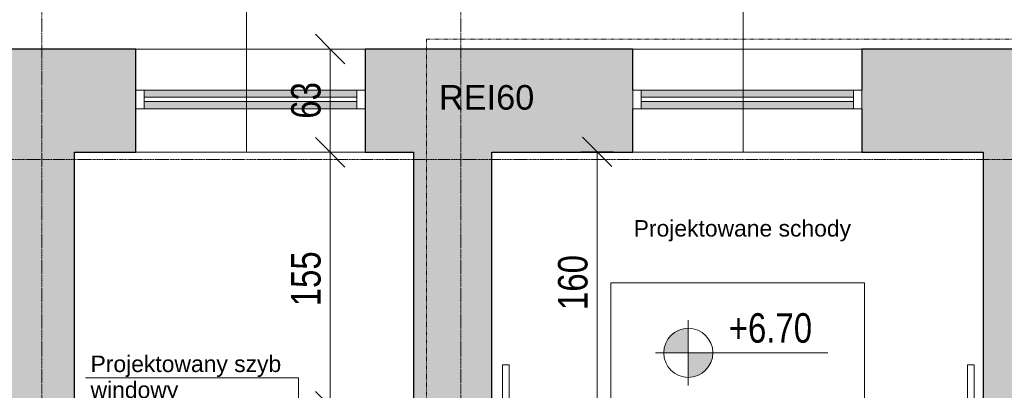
# Model space of a CAD drawing. Header units: centimetres. Extents: x 14827 to 20103, y -10807 to -8443.
# Tile 13 of 21: x 16206 to 16808, y -9021 to -8795. Entities that reach past the tile are written whole.
import ezdxf

# ---------------------------------------------------------------- set-up
doc = ezdxf.new("R2010")
doc.units = ezdxf.units.CM
doc.linetypes.add('Aligning Line 1_8_', pattern=[0.635, 0.3175, -0.3175])
doc.linetypes.add('Linia siatki', pattern=[0.9925, 0.47, -0.2175, 0.0875, -0.2175])
for name, color, linetype, lineweight in [('A-ANNO-DIMS', 211, 'Continuous', 9), ('A-ANNO-DIMS-100', 211, 'Continuous', 9), ('A-DETL', 90, 'Continuous', 9), ('A-DETL-THIN', 151, 'Continuous', 9), ('A-FLOR-HRAL', 11, 'Continuous', 9), ('A-GLAZ', 151, 'Continuous', 9), ('A-WALL', 113, 'Continuous', 9), ('A-WALL-PATT', 111, 'Continuous', 25), ('G-ANNO-DIMS', 111, 'Continuous', 9), ('G-ANNO-TEXT', 231, 'Continuous', 9), ('S-GRID', 1, 'Continuous', 9), ('S-STRS-ANNO', 31, 'Continuous', 9)]:
    doc.layers.add(name, color=color, linetype=linetype, lineweight=lineweight)
doc.styles.add('Arial_2', font='arial.ttf', dxfattribs={"width": 0.8, "height": 18})
doc.styles.add('Arial_3', font='arial.ttf', dxfattribs={"height": 10})
doc.styles.add('Arial_4', font='arial.ttf', dxfattribs={"height": 15})
doc.dimstyles.new('Przekątna_-_1_8_mm_Arial', dxfattribs={"dimscale": 30.48, "dimtxt": 18.364669, "dimasz": 0.590551, "dimexe": 0.328084, "dimexo": 0.0625, "dimgap": 0.016404, "dimtad": 1, "dimdec": 0, "dimdsep": 46, "dimtxsty": 'Arial_2', "dimblk1": 'OBLIQUE', "dimblk2": 'OBLIQUE', "dimsah": 1, "dimcen": 0.09, "dimazin": 0, "dimtfac": 1, "dimtdec": 4, "dimtix": 1, "dimtmove": 0, "dimatfit": 3, "dimfxl": 0.328084, "dimfxlon": 1, "dimtvp": 1, "dimtolj": 1, "dimtzin": 0, "dimarcsym": 2})

# ---------------------------------------------------------------- blocks, each defined once
blk = doc.blocks.new('Aluminum_1 szybowe - OKNA NA KLATCE 140_180 wymiana 2-633471-6_Poziom posadzka II pietra')
at = {"layer": 'A-GLAZ'}
h = blk.add_hatch(color=256, dxfattribs=at)
h.paths.add_polyline_path([(-2.24, -2.27), (-2.24, 2.17), (-132.08, 2.17), (-132.08, -2.27), (-109.8, -2.27)])
h.paths.add_polyline_path([(-109.8, 4.71), (-2.24, 4.71), (-2.24, 9.16), (-132.08, 9.16), (-132.08, 4.71)])
at = {"layer": 'A-GLAZ', "lineweight": 18}
for p, q in [((-132.08, 9.16), (-137.16, 9.16)), ((-137.16, 9.16), (-137.16, -2.27)), ((-132.08, -2.27), (-132.08, 9.16)), ((2.84, 9.16), (-2.24, 9.16)), ((-2.24, 9.16), (-2.24, -2.27)), ((2.84, -2.27), (2.84, 9.16)), ((-2.24, 4.71), (-132.08, 4.71)), ((-132.08, 4.71), (-132.08, 2.17)), ((-132.08, 2.17), (-2.24, 2.17)), ((-2.24, 2.17), (-2.24, 4.71)), ((-137.16, -2.27), (-132.08, -2.27)), ((-2.24, -2.27), (2.84, -2.27))]:
    blk.add_line(p, q, dxfattribs=at)
at = {"layer": 'A-GLAZ'}
for p, q in [((-132.08, 9.16), (-2.24, 9.16)), ((-2.24, -2.27), (-132.08, -2.27))]:
    blk.add_line(p, q, dxfattribs=at)
blk = doc.blocks.new('Aluminum_1 szybowe - OKNA NA KLATCE 140_180 wymiana 2-V3-6_Poziom posadzka II pietra')
at = {"layer": 'A-GLAZ'}
h = blk.add_hatch(color=256, dxfattribs=at)
h.paths.add_polyline_path([(-2.24, -2.27), (-2.24, 2.17), (-132.08, 2.17), (-132.08, -2.27)])
h.paths.add_polyline_path([(-2.24, 4.71), (-2.24, 9.16), (-132.08, 9.16), (-132.08, 4.71)])
at = {"layer": 'A-GLAZ', "lineweight": 18}
for p, q in [((-132.08, 9.16), (-137.16, 9.16)), ((-132.08, -2.27), (-132.08, 9.16)), ((2.84, 9.16), (-2.24, 9.16)), ((-2.24, 9.16), (-2.24, -2.27)), ((-2.24, 4.71), (-132.08, 4.71)), ((-132.08, 4.71), (-132.08, 2.17)), ((-132.08, 2.17), (-2.24, 2.17)), ((-2.24, 2.17), (-2.24, 4.71)), ((-137.16, -2.27), (-132.08, -2.27)), ((-2.24, -2.27), (2.84, -2.27))]:
    blk.add_line(p, q, dxfattribs=at)
at = {"layer": 'A-GLAZ'}
for p, q in [((-132.08, 9.16), (-2.24, 9.16)), ((-2.24, -2.27), (-132.08, -2.27))]:
    blk.add_line(p, q, dxfattribs=at)
blk = doc.blocks.new('Typ poręczy górnej - Górna poręcz_wewnętrzny_-712690-6_Poziom posadzka II pietra')
at = {"layer": 'A-FLOR-HRAL'}
for p, q in [((16785.08, -9005.47), (16785.08, -9036.43)), ((16789.08, -9036.43), (16789.08, -9005.47)), ((16785.08, -9036.43), (16785.08, -9395.47)), ((16789.08, -9395.47), (16789.08, -9036.43))]:
    blk.add_line(p, q, dxfattribs=at)
at = {"layer": 'A-FLOR-HRAL', "flags": 128}
for points in [[(16786.88, -9005.47), (16787.08, -9005.47), (16787.29, -9005.47)], [(16787.29, -9395.47), (16787.08, -9395.47), (16786.88, -9395.47)]]:
    blk.add_lwpolyline(points, dxfattribs=at)
blk = doc.blocks.new('Typ poręczy górnej - Górna poręcz_wewnętrzny_-V5-6_Poziom posadzka II pietra')
at = {"layer": 'A-FLOR-HRAL'}
for p, q in [((16789.08, -9005.47), (16785.08, -9005.47)), ((16785.08, -9005.47), (16785.08, -9395.47)), ((16789.08, -9005.47), (16789.08, -9395.47)), ((16789.08, -9395.47), (16785.08, -9395.47))]:
    blk.add_line(p, q, dxfattribs=at)
blk = doc.blocks.new('DIMBLOCK249-6_Poziom posadzka II pietra')
at = {"layer": 'A-ANNO-DIMS-100'}
for p, q in [((16395.78, -8875.71), (16386.78, -8866.71)), ((16395.78, -8875.71), (16385.78, -8875.71)), ((16395.78, -9030.71), (16395.78, -8875.71)), ((16395.78, -8875.71), (16404.78, -8884.71)), ((16395.78, -8875.71), (16405.78, -8875.71)), ((16395.78, -9030.71), (16386.78, -9021.71)), ((16395.78, -9030.71), (16385.78, -9030.71)), ((16395.78, -9030.71), (16404.78, -9039.71)), ((16395.78, -9030.71), (16405.78, -9030.71))]:
    blk.add_line(p, q, dxfattribs=at)
at = {"layer": 'A-ANNO-DIMS-100', "color": 0, "insert": (16371.92, -8969.74), "char_height": 18, "width": 39.6677, "attachment_point": 1, "rotation": 90, "line_spacing_factor": 0.941778, "style": 'Arial_2'}
blk.add_mtext('155', dxfattribs=at)
blk = doc.blocks.new('_Oblique')
at = {"color": 0, "linetype": 'ByBlock', "lineweight": -2}
blk.add_line((-0.5, -0.5), (0.5, 0.5), dxfattribs=at)
blk = doc.blocks.new('DIMBLOCK250-6_Poziom posadzka II pietra')
at = {"layer": 'A-ANNO-DIMS-100'}
for p, q in [((16395.78, -8812.71), (16386.78, -8803.71)), ((16395.78, -8812.71), (16385.78, -8812.71)), ((16395.78, -8875.71), (16395.78, -8812.71)), ((16395.78, -8812.71), (16404.78, -8821.71)), ((16395.78, -8812.71), (16405.78, -8812.71)), ((16395.78, -8875.71), (16386.78, -8866.71)), ((16395.78, -8875.71), (16385.78, -8875.71)), ((16395.78, -8875.71), (16404.78, -8884.71)), ((16395.78, -8875.71), (16405.78, -8875.71))]:
    blk.add_line(p, q, dxfattribs=at)
at = {"layer": 'A-ANNO-DIMS-100', "color": 0, "insert": (16371.92, -8855.23), "char_height": 18, "width": 26.4451, "attachment_point": 1, "rotation": 90, "line_spacing_factor": 0.941778, "style": 'Arial_2'}
blk.add_mtext('63', dxfattribs=at)
blk = doc.blocks.new('DIMBLOCK251-6_Poziom posadzka II pietra')
at = {"layer": 'A-ANNO-DIMS-100'}
for p, q in [((16558.83, -8875.47), (16549.83, -8866.47)), ((16558.83, -8875.47), (16548.83, -8875.47)), ((16558.83, -9035.47), (16558.83, -8875.47)), ((16558.83, -8875.47), (16567.83, -8884.47)), ((16558.83, -8875.47), (16568.83, -8875.47)), ((16558.83, -9035.47), (16549.83, -9026.47)), ((16558.83, -9035.47), (16548.83, -9035.47)), ((16558.83, -9035.47), (16567.83, -9044.47)), ((16558.83, -9035.47), (16568.83, -9035.47))]:
    blk.add_line(p, q, dxfattribs=at)
at = {"layer": 'A-ANNO-DIMS-100', "color": 0, "insert": (16534.96, -8972), "char_height": 18, "width": 39.6677, "attachment_point": 1, "rotation": 90, "line_spacing_factor": 0.941778, "style": 'Arial_2'}
blk.add_mtext('160', dxfattribs=at)

msp = doc.modelspace()

# ---------------------------------------------------------------- hatches: boundary and pattern name
at = {"layer": 'A-WALL-PATT', "lineweight": 9}
h = msp.add_hatch(color=256, dxfattribs=at)
h.paths.add_polyline_path([(16193.62, -10415.71), (16239.62, -10415.71), (16239.62, -9569.71), (16193.62, -9569.71), (16193.62, -10350.71)])
h.paths.add_polyline_path([(16193.62, -9424.71), (16239.62, -9424.71), (16239.62, -8812.71), (16193.62, -8812.71), (16193.62, -9424.22)])
h = msp.add_hatch(color=256, dxfattribs=at)
h.paths.add_polyline_path([(16794.62, -8875.71), (16794.62, -8812.71), (16720.62, -8812.71), (16720.62, -8875.71), (16774.27, -8875.71)])
h.paths.add_polyline_path([(16494.62, -8875.71), (16580.62, -8875.71), (16580.62, -8812.71), (16417.12, -8812.71), (16417.12, -8875.71), (16446.62, -8875.71)])
h.paths.add_polyline_path([(16239.62, -8875.71), (16277.12, -8875.71), (16277.12, -8812.71), (16239.62, -8812.71)])
h = msp.add_hatch(color=256, dxfattribs=at)
h.paths.add_polyline_path([(16794.62, -10352.71), (16840.62, -10352.71), (16840.62, -9563.71), (16794.62, -9563.71), (16794.62, -10350.71)])
h.paths.add_polyline_path([(16794.62, -9418.71), (16840.62, -9418.71), (16840.62, -8812.71), (16794.62, -8812.71), (16794.62, -9364.86)])
msp.add_hatch(color=256, dxfattribs=at).paths.add_polyline_path([(16483.27, -9396.71), (16494.62, -9396.71), (16494.62, -8875.71), (16446.62, -8875.71), (16446.62, -9396.71)])
at = {"layer": 'G-ANNO-DIMS'}
h = msp.add_hatch(color=256, dxfattribs=at)
edge = h.paths.add_edge_path()
edge.add_arc((16614.53, -8998.16), 15, 90, 180)
edge.add_line((16599.53, -8998.16), (16614.53, -8998.16))
edge.add_line((16614.53, -8998.16), (16614.53, -8983.16))
h = msp.add_hatch(color=256, dxfattribs=at)
edge = h.paths.add_edge_path()
edge.add_arc((16614.53, -8998.16), 15, 270, 360)
edge.add_line((16629.53, -8998.16), (16614.53, -8998.16))
edge.add_line((16614.53, -8998.16), (16614.53, -9013.16))

# ---------------------------------------------------------------- linework, layer by layer
at = {"layer": 'A-DETL', "linetype": 'Aligning Line 1_8_', "lineweight": 18}
for q in [(16850.62, -8806.69), (16454.62, -9343.21)]:
    msp.add_line((16454.62, -8806.69), q, dxfattribs=at)
at = {"layer": 'A-DETL-THIN'}
for p, q in [((16344.58, -8875.71), (16344.58, -8725.71)), ((16648.08, -8875.71), (16648.08, -8725.71)), ((16501.08, -9005.47), (16505.08, -9005.47)), ((16501.08, -9395.47), (16501.08, -9005.47)), ((16505.08, -9005.47), (16505.08, -9395.47)), ((16376.41, -9013.46), (16246.41, -9013.46)), ((16376.41, -9013.46), (16376.41, -9029.74))]:
    msp.add_line(p, q, dxfattribs=at)
at = {"layer": 'A-WALL', "lineweight": 25}
for p, q in [((16277.12, -8812.71), (16193.62, -8812.71)), ((16277.12, -8875.71), (16277.12, -8812.71)), ((16580.62, -8812.71), (16417.12, -8812.71)), ((16417.12, -8812.71), (16417.12, -8875.71)), ((16580.62, -8837.71), (16580.62, -8812.71)), ((16840.62, -8812.71), (16720.62, -8812.71)), ((16720.62, -8812.71), (16720.62, -8837.71)), ((16580.62, -8875.71), (16580.62, -8849.14)), ((16720.62, -8849.14), (16720.62, -8875.71)), ((16239.62, -8875.71), (16277.12, -8875.71)), ((16239.62, -9350.71), (16239.62, -8875.71)), ((16417.12, -8875.71), (16446.62, -8875.71)), ((16446.62, -8875.71), (16446.62, -9347.71)), ((16494.62, -8875.71), (16580.62, -8875.71)), ((16494.62, -9396.71), (16494.62, -8875.71)), ((16720.62, -8875.71), (16794.62, -8875.71)), ((16794.62, -8875.71), (16794.62, -9418.71))]:
    msp.add_line(p, q, dxfattribs=at)
at = {"layer": 'A-WALL'}
for p, q in [((16277.12, -8812.71), (16417.12, -8812.71)), ((16580.62, -8812.71), (16720.62, -8812.71)), ((16417.12, -8875.71), (16277.12, -8875.71)), ((16720.62, -8875.71), (16580.62, -8875.71))]:
    msp.add_line(p, q, dxfattribs=at)
at = {"layer": 'G-ANNO-DIMS'}
for p, q in [((16614.53, -8978.16), (16614.53, -9018.16)), ((16614.53, -8998.16), (16614.53, -8983.16)), ((16634.53, -8998.16), (16594.53, -8998.16)), ((16599.53, -8998.16), (16614.53, -8998.16)), ((16699.81, -8998.16), (16600.83, -8998.16)), ((16629.53, -8998.16), (16614.53, -8998.16)), ((16614.53, -8998.16), (16614.53, -9013.16)), ((16614.53, -8998.16), (16699.81, -8998.16))]:
    msp.add_line(p, q, dxfattribs=at)
for start, end in [(90, 180), (0, 90), (180, 270), (270, 0)]:
    msp.add_arc((16614.53, -8998.16), 15, start, end, dxfattribs=at)
at = {"layer": 'S-GRID', "linetype": 'Linia siatki'}
for p, q in [((16219.62, -8443.11), (16219.62, -10747.39)), ((16475.62, -8443.11), (16475.62, -10747.39)), ((14827.42, -8880.21), (18350.45, -8880.21))]:
    msp.add_line(p, q, dxfattribs=at)
at = {"layer": 'S-STRS-ANNO'}
for p, q in [((16567.12, -8955.47), (16722.12, -8955.47)), ((16567.12, -9035.47), (16567.12, -8955.47)), ((16722.12, -8955.47), (16722.12, -9035.47))]:
    msp.add_line(p, q, dxfattribs=at)

# ---------------------------------------------------------------- block references
at = {"layer": 'A-FLOR-HRAL'}
for name in ['Typ poręczy górnej - Górna poręcz_wewnętrzny_-712690-6_Poziom posadzka II pietra', 'Typ poręczy górnej - Górna poręcz_wewnętrzny_-V5-6_Poziom posadzka II pietra']:
    msp.add_blockref(name, (0, 0), dxfattribs=at)
at = {"layer": 'A-GLAZ'}
for name, p in [('Aluminum_1 szybowe - OKNA NA KLATCE 140_180 wymiana 2-V3-6_Poziom posadzka II pietra', (16414.28, -8846.87)), ('Aluminum_1 szybowe - OKNA NA KLATCE 140_180 wymiana 2-633471-6_Poziom posadzka II pietra', (16717.78, -8846.87))]:
    msp.add_blockref(name, p, dxfattribs=at)

# ---------------------------------------------------------------- texts
at = {"layer": 'G-ANNO-DIMS', "insert": (16639.26, -8973.94), "char_height": 18, "width": 60.1593, "attachment_point": 1, "line_spacing_factor": 0.941778, "style": 'Arial_2'}
msp.add_mtext('+6.70', dxfattribs=at)
at = {"layer": 'G-ANNO-TEXT', "color": 1, "insert": (16462.22, -8834.68), "char_height": 15, "width": 71.3502, "attachment_point": 1, "style": 'Arial_4'}
msp.add_mtext('REI60', dxfattribs=at)
at = {"layer": 'G-ANNO-TEXT', "color": 7, "char_height": 10, "attachment_point": 1, "style": 'Arial_3'}
for s, insert, width in [('Projektowane schody', (16581.16, -8917.15), 160.3375), ('Projektowany szyb ', (16249.41, -8999.86), 144.3038), ('windowy', (16249.41, -9015.74), 64.135)]:
    msp.add_mtext(s, dxfattribs=dict(at, insert=insert, width=width))

# ---------------------------------------------------------------- dimensions: what is measured, and where the dimension line sits
at = {"layer": 'A-ANNO-DIMS'}
for base, p1, p2, override, picture, middle in [((16395.78, -8812.71), (16385.78, -8875.71), (16385.78, -8812.71), {"dimpost": '<>', "dimfxl": 63}, 'DIMBLOCK250-6_Poziom posadzka II pietra', (16386.09, -8844.21)), ((16395.78, -8875.71), (16385.78, -9030.71), (16385.78, -8875.71), {"dimpost": '<>', "dimfxl": 155}, 'DIMBLOCK249-6_Poziom posadzka II pietra', (16386.09, -8953.21)), ((16558.83, -8875.47), (16548.83, -9035.47), (16548.83, -8875.47), {"dimpost": '<>', "dimfxl": 160}, 'DIMBLOCK251-6_Poziom posadzka II pietra', (16549.14, -8955.47))]:
    dim = msp.add_linear_dim(base=base, p1=p1, p2=p2, angle=90, dimstyle='Przekątna_-_1_8_mm_Arial', override=override, dxfattribs=at)
    dim.commit()
    dim.dimension.update_dxf_attribs({"geometry": picture, "text_midpoint": middle})

doc.saveas('drawing.dxf')
